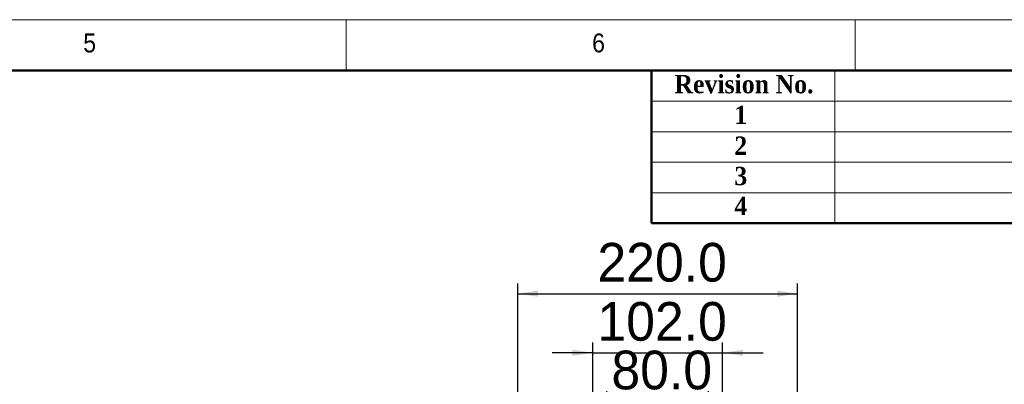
# Model space of a CAD drawing. Header units: millimetres. Extents: x 40 to 3320, y 40 to 2336.
# Tile 17 of 18: x 1823 to 2597, y 2049 to 2336. Entities that reach past the tile are written whole.
import ezdxf

# ---------------------------------------------------------------- set-up
doc = ezdxf.new("R2010")
doc.units = ezdxf.units.MM
doc.header["$LTSCALE"] = 8
doc.layers.add('DIMNS', color=7, linetype='Continuous')
doc.styles.add('SLDTEXTSTYLE0', font='Gothic.ttf', dxfattribs={"width": 0.913})
doc.styles.add('SLDTEXTSTYLE1', font='timesbd.ttf', dxfattribs={"width": 0.933})
doc.styles.add('SLDTEXTSTYLE7', font='txt')
doc.dimstyles.new('SLDDIMSTYLE0', dxfattribs={"dimtxt": 30.4, "dimasz": 16, "dimexe": 0, "dimexo": 0.0625, "dimgap": 7.6, "dimtad": 2, "dimdec": 1, "dimrnd": 1e-09, "dimzin": 4, "dimdsep": 46, "dimtxsty": 'SLDTEXTSTYLE7', "dimsah": 1, "dimcen": 0.09, "dimadec": 0, "dimazin": 1, "dimtfac": 1, "dimtdec": 1, "dimtmove": 0, "dimatfit": 0, "dimfxl": 0, "dimfrac": 2, "dimtolj": 1, "dimtzin": 12, "dimarcsym": 0})
doc.dimstyles.new('SLDDIMSTYLE1', dxfattribs={"dimtxt": 30.4, "dimasz": 16, "dimexe": 0, "dimexo": 0.0625, "dimgap": 7.6, "dimtad": 2, "dimdec": 1, "dimrnd": 1e-09, "dimzin": 4, "dimdsep": 46, "dimtxsty": 'SLDTEXTSTYLE7', "dimsah": 1, "dimcen": 0.09, "dimadec": 0, "dimazin": 1, "dimtfac": 1, "dimtdec": 1, "dimtofl": 0, "dimtmove": 0, "dimatfit": 3, "dimfxl": 0, "dimfrac": 2, "dimtolj": 1, "dimtzin": 12, "dimarcsym": 0})

# ---------------------------------------------------------------- blocks, each defined once
blk = doc.blocks.new('_D_1')
at = {"layer": 'DIMNS'}
for p, q in [((2284.87, 1954.88), (2284.87, 2044.04)), ((2364.87, 1954.88), (2364.87, 2044.04)), ((2284.87, 2036.04), (2252.87, 2036.04)), ((2284.87, 2036.04), (2364.87, 2036.04)), ((2364.87, 2036.04), (2396.87, 2036.04))]:
    blk.add_line(p, q, dxfattribs=at)
for points in [[(2284.87, 2036.04), (2268.87, 2038.44), (2268.87, 2033.64)], [(2364.87, 2036.04), (2380.87, 2033.64), (2380.87, 2038.44)]]:
    blk.add_solid(points, dxfattribs=at)
at = {"layer": 'DIMNS', "insert": (2288.48, 2075.92), "char_height": 30.4, "attachment_point": 1, "style": 'SLDTEXTSTYLE7'}
blk.add_mtext('80.0', dxfattribs=at)
blk = doc.blocks.new('_D_2')
at = {"layer": 'DIMNS'}
for p, q in [((2273.87, 1954.88), (2273.87, 2082.24)), ((2375.87, 1954.88), (2375.87, 2082.24)), ((2273.87, 2074.24), (2241.87, 2074.24)), ((2273.87, 2074.24), (2375.87, 2074.24)), ((2375.87, 2074.24), (2407.87, 2074.24))]:
    blk.add_line(p, q, dxfattribs=at)
for points in [[(2273.87, 2074.24), (2257.87, 2076.64), (2257.87, 2071.84)], [(2375.87, 2074.24), (2391.87, 2071.84), (2391.87, 2076.64)]]:
    blk.add_solid(points, dxfattribs=at)
at = {"layer": 'DIMNS', "insert": (2277.5, 2114.13), "char_height": 30.4, "attachment_point": 1, "style": 'SLDTEXTSTYLE7'}
blk.add_mtext('102.0', dxfattribs=at)
blk = doc.blocks.new('_D_3')
at = {"layer": 'DIMNS'}
for p, q in [((2214.87, 1954.88), (2214.87, 2128.69)), ((2434.87, 1954.88), (2434.87, 2128.69)), ((2214.87, 2120.69), (2434.87, 2120.69))]:
    blk.add_line(p, q, dxfattribs=at)
for points in [[(2214.87, 2120.69), (2230.87, 2118.29), (2230.87, 2123.09)], [(2434.87, 2120.69), (2418.87, 2123.09), (2418.87, 2118.29)]]:
    blk.add_solid(points, dxfattribs=at)
at = {"layer": 'DIMNS', "insert": (2277.5, 2160.58), "char_height": 30.4, "attachment_point": 1, "style": 'SLDTEXTSTYLE7'}
blk.add_mtext('220.0', dxfattribs=at)

msp = doc.modelspace()

# ---------------------------------------------------------------- linework, layer by layer
at = {"color": 7, "linetype": 'Continuous', "lineweight": 18}
for p, q in [((3320, 2336), (40, 2336)), ((2080, 2296), (2080, 2336)), ((2480, 2336), (2480, 2296)), ((80, 2296), (3280, 2296)), ((2464, 2296), (2464, 2176)), ((2320, 2272), (3280, 2272)), ((2320, 2248), (3280, 2248)), ((2320, 2224), (3280, 2224)), ((2320, 2200), (3280, 2200))]:
    msp.add_line(p, q, dxfattribs=at)
at = {"color": 7, "linetype": 'Continuous', "lineweight": 50}
for p, q in [((3280, 2296), (80, 2296)), ((2320, 2296), (2320, 2176)), ((3280, 2176), (2320, 2176))]:
    msp.add_line(p, q, dxfattribs=at)

# ---------------------------------------------------------------- texts
at = {"color": 7, "linetype": 'Continuous', "lineweight": 0, "attachment_point": 1}
for s, insert, char_height, style in [('5', (1873.3333333, 2325.1704848), 14.8166667, 'SLDTEXTSTYLE0'), ('6', (2273.3333333, 2325.1704848), 14.8166667, 'SLDTEXTSTYLE0'), ('Revision No.', (2337.9920233, 2292.5852783), 14.4, 'SLDTEXTSTYLE1'), ('1', (2385.098183, 2268.3996922), 14.4, 'SLDTEXTSTYLE1'), ('2', (2385.098183, 2244.2041255), 14.4, 'SLDTEXTSTYLE1'), ('3', (2385.098183, 2220.3615997), 14.4, 'SLDTEXTSTYLE1'), ('4', (2385.098183, 2196.9306144), 14.4, 'SLDTEXTSTYLE1')]:
    msp.add_mtext(s, dxfattribs=dict(at, insert=insert, char_height=char_height, style=style))

# ---------------------------------------------------------------- dimensions: what is measured, and where the dimension line sits
at = {"layer": 'DIMNS'}
for base, p1, p2, dimstyle, picture, middle in [((2434.8652269, 2120.6923393), (2214.8652269, 1944.7151308), (2434.8652269, 1944.7151308), 'SLDDIMSTYLE1', '_D_3', (2325.931221, 2120.6923393)), ((2375.8652269, 2074.2405776), (2273.8652269, 1944.7151308), (2375.8652269, 1944.7151308), 'SLDDIMSTYLE0', '_D_2', (2325.931221, 2074.2405776)), ((2364.8652269, 2036.0369997), (2284.8652269, 1944.7151308), (2364.8652269, 1944.7151308), 'SLDDIMSTYLE0', '_D_1', (2325.931221, 2036.0369997))]:
    dim = msp.add_linear_dim(base=base, p1=p1, p2=p2, dimstyle=dimstyle, dxfattribs=at)
    dim.commit()
    dim.dimension.update_dxf_attribs({"geometry": picture, "text_midpoint": middle, "dimtype": 160})

doc.saveas('drawing.dxf')
